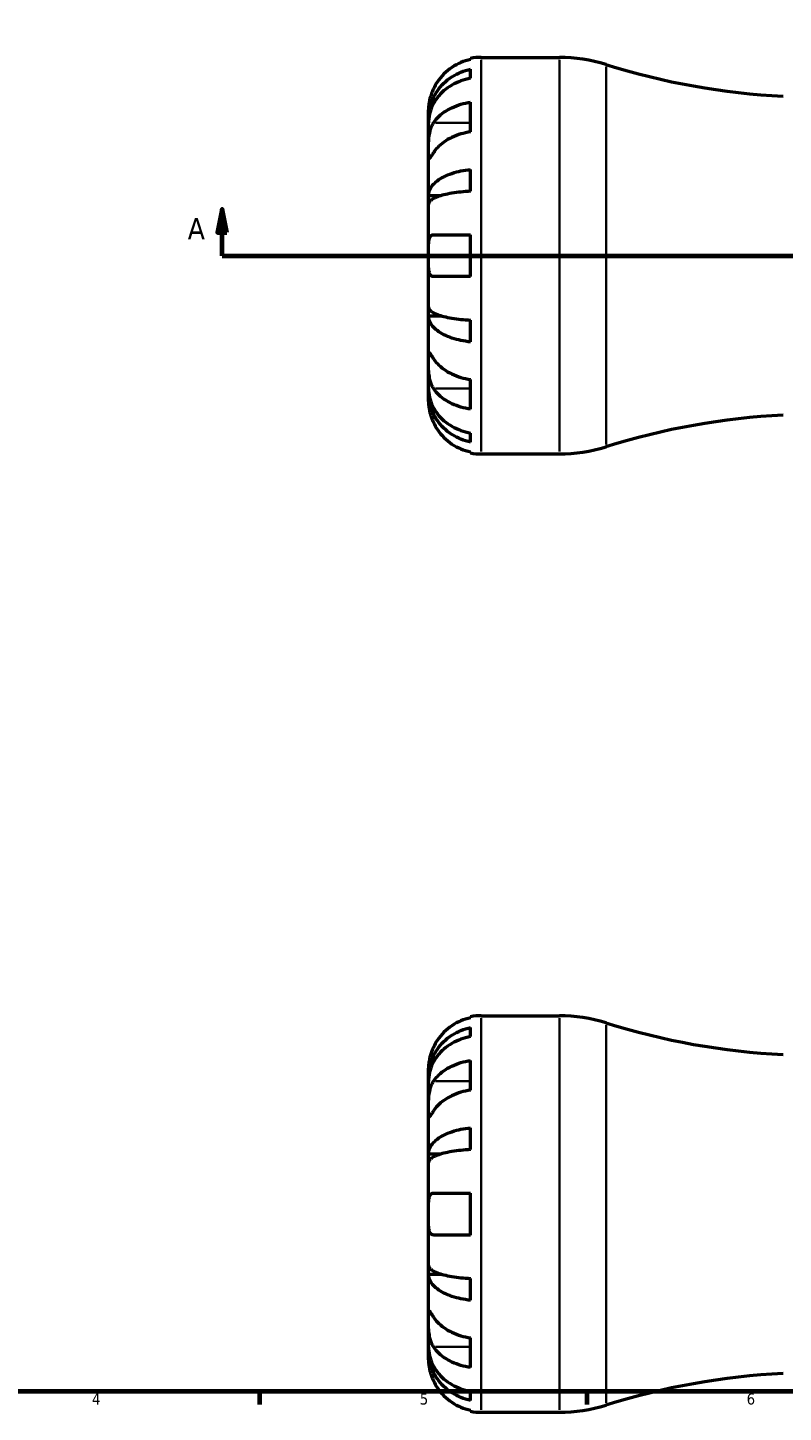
# Model space of a CAD drawing. Header units: millimetres. Extents: x -83 to 902, y -42 to 599.
# Tile 2 of 6: x 231 to 393, y 16 to 312. Entities that reach past the tile are written whole.
import ezdxf

# ---------------------------------------------------------------- set-up
doc = ezdxf.new("R2010")
doc.units = ezdxf.units.MM
for name, color, linetype, lineweight in [('Border (ANSI)', 7, 'Continuous', 70), ('Section Line (ANSI)', 7, 'Continuous', 70), ('Visible (ANSI)', 7, 'Continuous', 50), ('Visible Narrow (ANSI)', 7, 'Continuous', 35)]:
    doc.layers.add(name, color=color, linetype=linetype, lineweight=lineweight)
doc.styles.add('Label Text (ANSI)', font='tahoma.ttf')
doc.styles.add('Note Text (ANSI)', font='tahoma.ttf')

# ---------------------------------------------------------------- blocks, each defined once
blk = doc.blocks.new('Borders Default Border')
at = {"layer": 'Border (ANSI)'}
for p, q in [((280.33, 20), (280.33, 17.2)), ((350.42, 20), (350.42, 17.2))]:
    blk.add_line(p, q, dxfattribs=at)
at = {"layer": 'Border (ANSI)', "flags": 128}
blk.add_lwpolyline([(20, 20), (20, 574), (821, 574), (821, 20), (20, 20)], dxfattribs=at)
at = {"layer": 'Border (ANSI)', "color": 5, "true_color": 0x0000ff, "char_height": 2.4, "attachment_point": 7, "style": 'Note Text (ANSI)'}
for s, insert in [('4', (244.45, 17.2)), ('5', (314.67, 17.15)), ('6', (384.69, 17.15))]:
    blk.add_mtext(s, dxfattribs=dict(at, insert=insert))
blk = doc.blocks.new('2dTransSection0')
at = {"layer": 'Section Line (ANSI)', "linetype": 'Continuous'}
for p, q in [((272.31, 273.43), (271.31, 268.43)), ((272.31, 268.43), (272.31, 273.43)), ((273.31, 268.43), (272.31, 273.43)), ((527.76, 273.43), (526.76, 268.43)), ((527.76, 268.43), (527.76, 273.43)), ((528.76, 268.43), (527.76, 273.43)), ((271.31, 268.43), (273.31, 268.43)), ((272.31, 263.43), (272.31, 268.43)), ((526.76, 268.43), (528.76, 268.43)), ((527.76, 263.43), (527.76, 268.43)), ((272.31, 263.43), (281.78, 263.43)), ((518.29, 263.43), (527.76, 263.43))]:
    blk.add_line(p, q, dxfattribs=at)
at = {"layer": 'Section Line (ANSI)'}
blk.add_line((272.31, 263.43), (527.76, 263.43), dxfattribs=at)
at = {"layer": 'Section Line (ANSI)', "linetype": 'Continuous', "flags": 128}
for points in [[(273.31, 268.43), (272.31, 273.43), (271.31, 268.43), (273.31, 268.43)], [(528.76, 268.43), (527.76, 273.43), (526.76, 268.43), (528.76, 268.43)]]:
    blk.add_lwpolyline(points, dxfattribs=at)
at = {"layer": 'Section Line (ANSI)'}
for points in [[(273.31, 268.43), (272.31, 273.43), (271.31, 268.43), (273.31, 268.43)], [(528.76, 268.43), (527.76, 273.43), (526.76, 268.43), (528.76, 268.43)]]:
    blk.add_solid(points, dxfattribs=at)
at = {"layer": 'Section Line (ANSI)', "char_height": 4.57, "attachment_point": 7, "style": 'Label Text (ANSI)'}
for insert in [(264.95, 266.93), (531.23, 266.93)]:
    blk.add_mtext('A', dxfattribs=dict(at, insert=insert))

msp = doc.modelspace()

# ---------------------------------------------------------------- linework, layer by layer
at = {"layer": 'Visible (ANSI)'}
for p, q in [((325.53, 305.46), (325.53, 305.7)), ((327.78, 305.93), (344.56, 305.93)), ((325.53, 301.44), (325.53, 303.38)), ((316.53, 292.67), (316.53, 294.68)), ((325.53, 289.97), (325.53, 296.33)), ((316.53, 291.9), (316.53, 292.67)), ((316.53, 292.67), (316.57, 292.67)), ((316.53, 285.52), (316.53, 291.9)), ((316.53, 276.3), (316.53, 285.52)), ((325.53, 277.23), (325.53, 281.92)), ((316.53, 274.46), (316.53, 276.3)), ((316.53, 276.3), (319.26, 276.3)), ((316.53, 263.43), (316.53, 274.46)), ((317.6, 267.93), (325.53, 267.93)), ((325.53, 258.93), (325.53, 267.93)), ((316.53, 252.4), (316.53, 263.43)), ((325.53, 258.93), (317.6, 258.93)), ((316.53, 250.55), (316.53, 252.4)), ((316.53, 241.33), (316.53, 250.55)), ((316.53, 250.55), (319.26, 250.55)), ((325.53, 244.93), (325.53, 249.63)), ((316.53, 234.95), (316.53, 241.33)), ((316.53, 234.19), (316.53, 234.95)), ((325.53, 230.52), (325.53, 236.89)), ((316.53, 232.18), (316.53, 234.19)), ((316.53, 234.19), (316.57, 234.19)), ((325.53, 223.47), (325.53, 225.42)), ((325.53, 221.15), (325.53, 221.39)), ((327.78, 220.93), (344.56, 220.93)), ((325.53, 100.06), (325.53, 100.3)), ((325.53, 96.04), (325.53, 97.99)), ((327.78, 100.53), (344.56, 100.53)), ((316.53, 87.27), (316.53, 89.28)), ((325.53, 84.57), (325.53, 90.93)), ((316.53, 86.5), (316.53, 87.27)), ((316.53, 87.27), (316.57, 87.27)), ((316.53, 80.13), (316.53, 86.5)), ((316.53, 70.91), (316.53, 80.13)), ((325.53, 71.83), (325.53, 76.52)), ((316.53, 69.06), (316.53, 70.91)), ((316.53, 70.91), (319.26, 70.91)), ((316.53, 58.03), (316.53, 69.06)), ((317.6, 62.53), (325.53, 62.53)), ((325.53, 53.53), (325.53, 62.53)), ((316.53, 47), (316.53, 58.03)), ((325.53, 53.53), (317.6, 53.53)), ((316.53, 45.15), (316.53, 47)), ((316.53, 35.93), (316.53, 45.15)), ((316.53, 45.15), (319.26, 45.15)), ((325.53, 39.53), (325.53, 44.23)), ((316.53, 29.56), (316.53, 35.93)), ((325.53, 25.13), (325.53, 31.49)), ((316.53, 28.79), (316.53, 29.56)), ((316.53, 26.78), (316.53, 28.79)), ((316.53, 28.79), (316.57, 28.79)), ((325.53, 18.07), (325.53, 20.02)), ((325.53, 15.76), (325.53, 16)), ((327.78, 15.53), (344.56, 15.53))]:
    msp.add_line(p, q, dxfattribs=at)
for centre, radius, start, end in [((327.78, 294.68), 11.25, 90, 101.537), ((344.56, 272.53), 33.4, 72.5785, 90), ((400.03, 449.33), 151.9, 252.5785, 267.1698), ((400.03, 77.53), 151.9, 92.8302, 107.4215), ((327.78, 232.18), 11.25, 258.463, 270), ((344.56, 254.33), 33.4, 270, 287.4215), ((327.78, 89.28), 11.25, 90, 101.537), ((344.56, 67.13), 33.4, 72.5785, 90), ((400.03, 243.93), 151.9, 252.5785, 267.1698), ((400.03, -127.87), 151.9, 92.8302, 107.4215), ((327.78, 26.78), 11.25, 258.463, 270), ((344.56, 48.93), 33.4, 270, 287.4215)]:
    msp.add_arc(centre, radius, start, end, dxfattribs=at)
for points, knots in [([(316.53, 292.67), (316.53, 293.34), (316.6, 294.08), (316.9, 295.53), (317.13, 296.24), (317.66, 297.49), (318.01, 298.14), (318.86, 299.36), (319.34, 299.93), (320.33, 300.89), (320.91, 301.36), (322.17, 302.17), (322.84, 302.52), (324.11, 303.03), (324.81, 303.24), (325.53, 303.38)], [5.016117, 5.016117, 5.016117, 5.016117, 5.225788, 5.225788, 5.435459, 5.435459, 5.644344, 5.644344, 5.853229, 5.853229, 6.061567, 6.061567, 6.269906, 6.269906, 6.472482, 6.472482, 6.472482, 6.472482]), ([(325.53, 305.46), (324.81, 305.31), (324.11, 305.09), (322.85, 304.56), (322.17, 304.21), (320.92, 303.37), (320.33, 302.88), (319.35, 301.89), (318.86, 301.3), (318.12, 300.19), (317.83, 299.68), (317.6, 299.18)], [0.2134384, 0.2134384, 0.2134384, 0.2134384, 0.4155998, 0.4155998, 0.6240004, 0.6240004, 0.8324011, 0.8324011, 1.0417882, 1.0417882, 1.2012424, 1.2012424, 1.2012424, 1.2012424]), ([(325.53, 301.44), (324.81, 301.31), (324.11, 301.12), (322.84, 300.67), (322.17, 300.36), (320.91, 299.64), (320.33, 299.22), (319.34, 298.37), (318.86, 297.86), (318.01, 296.77), (317.66, 296.19), (317.13, 295.08), (316.9, 294.45), (316.6, 293.16), (316.53, 292.5), (316.53, 291.9)], [0.213434, 0.213434, 0.213434, 0.213434, 0.41601, 0.41601, 0.624348, 0.624348, 0.832687, 0.832687, 1.041572, 1.041572, 1.250457, 1.250457, 1.460128, 1.460128, 1.669799, 1.669799, 1.669799, 1.669799]), ([(317.6, 299.18), (317.45, 298.85), (317.31, 298.52), (317.05, 297.81), (316.94, 297.44), (316.75, 296.68), (316.68, 296.31), (316.57, 295.57), (316.55, 295.25), (316.53, 294.8), (316.53, 294.68), (316.53, 294.68)], [-0.7250316, -0.7250316, -0.7250316, -0.7250316, -0.617671, -0.617671, -0.4930824, -0.4930824, -0.3529803, -0.3529803, -0.1786805, -0.1786805, 0, 0, 0, 0]), ([(317.6, 291.89), (317.83, 292.24), (318.12, 292.6), (318.86, 293.39), (319.35, 293.81), (320.33, 294.5), (320.92, 294.85), (322.17, 295.45), (322.85, 295.7), (324.11, 296.07), (324.81, 296.23), (325.53, 296.33)], [5.5022719, 5.5022719, 5.5022719, 5.5022719, 5.6617261, 5.6617261, 5.8711132, 5.8711132, 6.0795138, 6.0795138, 6.2879145, 6.2879145, 6.4900758, 6.4900758, 6.4900758, 6.4900758]), ([(316.53, 285.52), (316.53, 285.77), (316.53, 286.03), (316.54, 286.63), (316.54, 286.96), (316.56, 287.77), (316.58, 288.26), (316.68, 289.21), (316.76, 289.67), (316.94, 290.4), (317.02, 290.69), (317.23, 291.21), (317.34, 291.45), (317.51, 291.74), (317.55, 291.82), (317.6, 291.89)], [0, 0, 0, 0, 0.1023049, 0.1023049, 0.2116531, 0.2116531, 0.3586874, 0.3586874, 0.4986154, 0.4986154, 0.596139, 0.596139, 0.690343, 0.690343, 0.7235503, 0.7235503, 0.7235503, 0.7235503]), ([(325.53, 289.97), (324.81, 289.86), (324.11, 289.7), (322.84, 289.33), (322.16, 289.08), (320.9, 288.48), (320.32, 288.13), (319.34, 287.43), (318.85, 287.02), (318.11, 286.23), (317.83, 285.88), (317.6, 285.52)], [0.213454, 0.213454, 0.213454, 0.213454, 0.4164085, 0.4164085, 0.6252168, 0.6252168, 0.8340252, 0.8340252, 1.0430088, 1.0430088, 1.2012367, 1.2012367, 1.2012367, 1.2012367]), ([(317.6, 285.52), (317.54, 285.44), (317.49, 285.35), (317.31, 285.08), (317.2, 284.92), (317, 284.62), (316.91, 284.49), (316.74, 284.27), (316.67, 284.2), (316.57, 284.21), (316.55, 284.33), (316.53, 284.77), (316.53, 285.1), (316.53, 285.52)], [-0.7247441, -0.7247441, -0.7247441, -0.7247441, -0.6829269, -0.6829269, -0.5894676, -0.5894676, -0.4901439, -0.4901439, -0.3493352, -0.3493352, -0.178565, -0.178565, 0, 0, 0, 0]), ([(316.53, 276.3), (316.53, 276.66), (316.6, 277.05), (316.9, 277.8), (317.13, 278.18), (317.66, 278.83), (318.01, 279.17), (318.86, 279.82), (319.34, 280.11), (320.33, 280.61), (320.91, 280.86), (322.17, 281.29), (322.84, 281.47), (324.11, 281.73), (324.81, 281.85), (325.53, 281.92)], [5.016117, 5.016117, 5.016117, 5.016117, 5.225788, 5.225788, 5.435459, 5.435459, 5.644344, 5.644344, 5.853229, 5.853229, 6.061567, 6.061567, 6.269906, 6.269906, 6.472482, 6.472482, 6.472482, 6.472482]), ([(325.53, 277.23), (324.81, 277.19), (324.11, 277.14), (322.84, 277), (322.17, 276.92), (320.91, 276.7), (320.33, 276.58), (319.34, 276.34), (318.86, 276.19), (318.01, 275.87), (317.66, 275.7), (317.13, 275.38), (316.9, 275.2), (316.6, 274.82), (316.53, 274.63), (316.53, 274.46)], [0.213434, 0.213434, 0.213434, 0.213434, 0.41601, 0.41601, 0.624348, 0.624348, 0.832687, 0.832687, 1.041572, 1.041572, 1.250457, 1.250457, 1.460128, 1.460128, 1.669799, 1.669799, 1.669799, 1.669799]), ([(316.53, 263.43), (316.53, 263.83), (316.53, 264.23), (316.54, 265.04), (316.54, 265.45), (316.59, 266.31), (316.63, 266.74), (316.79, 267.29), (316.86, 267.47), (317.04, 267.71), (317.13, 267.79), (317.34, 267.9), (317.45, 267.92), (317.59, 267.93), (317.59, 267.93), (317.6, 267.93)], [-3.126213, -3.126213, -3.126213, -3.126213, -3.0059213, -3.0059213, -2.8729567, -2.8729567, -2.6978937, -2.6978937, -2.583387, -2.583387, -2.4954757, -2.4954757, -2.4031024, -2.4031024, -2.3983168, -2.3983168, -2.3983168, -2.3983168]), ([(317.6, 258.93), (317.53, 258.93), (317.46, 258.94), (317.28, 258.98), (317.19, 259.03), (317, 259.19), (316.92, 259.31), (316.74, 259.67), (316.67, 259.95), (316.57, 260.7), (316.55, 261.17), (316.53, 262.24), (316.53, 262.83), (316.53, 263.43)], [-0.7196887, -0.7196887, -0.7196887, -0.7196887, -0.6691335, -0.6691335, -0.5844829, -0.5844829, -0.490085, -0.490085, -0.3476599, -0.3476599, -0.1782767, -0.1782767, 0, 0, 0, 0]), ([(316.53, 252.4), (316.53, 252.22), (316.6, 252.03), (316.9, 251.66), (317.13, 251.47), (317.66, 251.15), (318.01, 250.98), (318.86, 250.67), (319.34, 250.52), (320.33, 250.27), (320.91, 250.15), (322.17, 249.94), (322.84, 249.85), (324.11, 249.72), (324.81, 249.66), (325.53, 249.63)], [5.016117, 5.016117, 5.016117, 5.016117, 5.225788, 5.225788, 5.435459, 5.435459, 5.644344, 5.644344, 5.853229, 5.853229, 6.061567, 6.061567, 6.269906, 6.269906, 6.472482, 6.472482, 6.472482, 6.472482]), ([(325.53, 244.93), (324.81, 245.01), (324.11, 245.12), (322.84, 245.39), (322.17, 245.57), (320.91, 245.99), (320.33, 246.24), (319.34, 246.74), (318.86, 247.04), (318.01, 247.68), (317.66, 248.02), (317.13, 248.68), (316.9, 249.05), (316.6, 249.81), (316.53, 250.2), (316.53, 250.55)], [0.213434, 0.213434, 0.213434, 0.213434, 0.41601, 0.41601, 0.624348, 0.624348, 0.832687, 0.832687, 1.041572, 1.041572, 1.250457, 1.250457, 1.460128, 1.460128, 1.669799, 1.669799, 1.669799, 1.669799]), ([(316.53, 241.33), (316.53, 241.57), (316.53, 241.78), (316.54, 242.16), (316.54, 242.31), (316.56, 242.58), (316.58, 242.65), (316.68, 242.64), (316.76, 242.57), (316.94, 242.33), (317.02, 242.2), (317.23, 241.9), (317.34, 241.73), (317.51, 241.47), (317.55, 241.4), (317.6, 241.33)], [0, 0, 0, 0, 0.1023049, 0.1023049, 0.2116531, 0.2116531, 0.3586874, 0.3586874, 0.4986154, 0.4986154, 0.596139, 0.596139, 0.690343, 0.690343, 0.7235503, 0.7235503, 0.7235503, 0.7235503]), ([(317.6, 234.97), (317.54, 235.06), (317.49, 235.15), (317.31, 235.47), (317.2, 235.71), (317, 236.24), (316.91, 236.53), (316.74, 237.28), (316.67, 237.74), (316.57, 238.77), (316.55, 239.33), (316.53, 240.41), (316.53, 240.91), (316.53, 241.33)], [-0.7247441, -0.7247441, -0.7247441, -0.7247441, -0.6829269, -0.6829269, -0.5894676, -0.5894676, -0.4901439, -0.4901439, -0.3493352, -0.3493352, -0.178565, -0.178565, 0, 0, 0, 0]), ([(317.6, 241.33), (317.83, 240.98), (318.11, 240.62), (318.85, 239.84), (319.34, 239.42), (320.32, 238.72), (320.9, 238.37), (322.16, 237.78), (322.84, 237.52), (324.11, 237.15), (324.81, 236.99), (325.53, 236.89)], [5.5022777, 5.5022777, 5.5022777, 5.5022777, 5.6605055, 5.6605055, 5.8694891, 5.8694891, 6.0782975, 6.0782975, 6.2871059, 6.2871059, 6.4900603, 6.4900603, 6.4900603, 6.4900603]), ([(316.53, 234.95), (316.53, 234.35), (316.6, 233.69), (316.9, 232.41), (317.13, 231.77), (317.66, 230.66), (318.01, 230.08), (318.86, 228.99), (319.34, 228.49), (320.33, 227.64), (320.91, 227.22), (322.17, 226.49), (322.84, 226.19), (324.11, 225.73), (324.81, 225.54), (325.53, 225.42)], [5.016117, 5.016117, 5.016117, 5.016117, 5.225788, 5.225788, 5.435459, 5.435459, 5.644344, 5.644344, 5.853229, 5.853229, 6.061567, 6.061567, 6.269906, 6.269906, 6.472482, 6.472482, 6.472482, 6.472482]), ([(325.53, 230.52), (324.81, 230.63), (324.11, 230.79), (322.85, 231.16), (322.17, 231.41), (320.92, 232), (320.33, 232.35), (319.35, 233.05), (318.86, 233.46), (318.12, 234.25), (317.83, 234.61), (317.6, 234.97)], [0.2134384, 0.2134384, 0.2134384, 0.2134384, 0.4155998, 0.4155998, 0.6240004, 0.6240004, 0.8324011, 0.8324011, 1.0417882, 1.0417882, 1.2012424, 1.2012424, 1.2012424, 1.2012424]), ([(325.53, 223.47), (324.81, 223.61), (324.11, 223.83), (322.84, 224.34), (322.17, 224.68), (320.91, 225.5), (320.33, 225.97), (319.34, 226.92), (318.86, 227.49), (318.01, 228.71), (317.66, 229.37), (317.13, 230.62), (316.9, 231.33), (316.6, 232.77), (316.53, 233.51), (316.53, 234.19)], [0.213434, 0.213434, 0.213434, 0.213434, 0.41601, 0.41601, 0.624348, 0.624348, 0.832687, 0.832687, 1.041572, 1.041572, 1.250457, 1.250457, 1.460128, 1.460128, 1.669799, 1.669799, 1.669799, 1.669799]), ([(316.53, 232.18), (316.53, 232.18), (316.53, 232.12), (316.54, 231.9), (316.54, 231.72), (316.59, 231.18), (316.63, 230.78), (316.79, 230.01), (316.86, 229.69), (317.04, 229.09), (317.13, 228.82), (317.34, 228.28), (317.45, 228), (317.59, 227.71), (317.59, 227.69), (317.6, 227.68)], [-3.126213, -3.126213, -3.126213, -3.126213, -3.0059213, -3.0059213, -2.8729567, -2.8729567, -2.6978937, -2.6978937, -2.583387, -2.583387, -2.4954757, -2.4954757, -2.4031024, -2.4031024, -2.3983168, -2.3983168, -2.3983168, -2.3983168]), ([(317.6, 227.68), (317.83, 227.18), (318.12, 226.67), (318.86, 225.55), (319.35, 224.96), (320.33, 223.98), (320.92, 223.49), (322.17, 222.64), (322.85, 222.29), (324.11, 221.76), (324.81, 221.54), (325.53, 221.39)], [5.502273, 5.502273, 5.502273, 5.502273, 5.6617271, 5.6617271, 5.8711142, 5.8711142, 6.0795149, 6.0795149, 6.2879156, 6.2879156, 6.4900769, 6.4900769, 6.4900769, 6.4900769]), ([(316.53, 87.27), (316.53, 87.94), (316.6, 88.68), (316.9, 90.13), (317.13, 90.84), (317.66, 92.09), (318.01, 92.74), (318.86, 93.97), (319.34, 94.53), (320.33, 95.49), (320.91, 95.96), (322.17, 96.78), (322.84, 97.12), (324.11, 97.63), (324.81, 97.84), (325.53, 97.99)], [5.016117, 5.016117, 5.016117, 5.016117, 5.225788, 5.225788, 5.435459, 5.435459, 5.644344, 5.644344, 5.853229, 5.853229, 6.061567, 6.061567, 6.269906, 6.269906, 6.472482, 6.472482, 6.472482, 6.472482]), ([(325.53, 100.06), (324.81, 99.91), (324.11, 99.69), (322.85, 99.17), (322.17, 98.81), (320.92, 97.97), (320.33, 97.48), (319.35, 96.49), (318.86, 95.9), (318.12, 94.79), (317.83, 94.28), (317.6, 93.78)], [0.2134384, 0.2134384, 0.2134384, 0.2134384, 0.4155998, 0.4155998, 0.6240004, 0.6240004, 0.8324011, 0.8324011, 1.0417882, 1.0417882, 1.2012424, 1.2012424, 1.2012424, 1.2012424]), ([(325.53, 96.04), (324.81, 95.91), (324.11, 95.72), (322.84, 95.27), (322.17, 94.96), (320.91, 94.24), (320.33, 93.82), (319.34, 92.97), (318.86, 92.46), (318.01, 91.38), (317.66, 90.79), (317.13, 89.68), (316.9, 89.05), (316.6, 87.76), (316.53, 87.1), (316.53, 86.5)], [0.213434, 0.213434, 0.213434, 0.213434, 0.41601, 0.41601, 0.624348, 0.624348, 0.832687, 0.832687, 1.041572, 1.041572, 1.250457, 1.250457, 1.460128, 1.460128, 1.669799, 1.669799, 1.669799, 1.669799]), ([(317.6, 93.78), (317.53, 93.62), (317.46, 93.47), (317.28, 93.05), (317.19, 92.78), (317, 92.23), (316.92, 91.95), (316.74, 91.26), (316.67, 90.88), (316.57, 90.16), (316.55, 89.84), (316.53, 89.4), (316.53, 89.28), (316.53, 89.28)], [-0.7196887, -0.7196887, -0.7196887, -0.7196887, -0.6691335, -0.6691335, -0.5844829, -0.5844829, -0.490085, -0.490085, -0.3476599, -0.3476599, -0.1782767, -0.1782767, 0, 0, 0, 0]), ([(317.6, 86.49), (317.83, 86.84), (318.11, 87.2), (318.85, 87.98), (319.34, 88.4), (320.32, 89.1), (320.9, 89.45), (322.16, 90.04), (322.84, 90.3), (324.11, 90.67), (324.81, 90.83), (325.53, 90.93)], [5.5022777, 5.5022777, 5.5022777, 5.5022777, 5.6605055, 5.6605055, 5.8694891, 5.8694891, 6.0782975, 6.0782975, 6.2871059, 6.2871059, 6.4900603, 6.4900603, 6.4900603, 6.4900603]), ([(316.53, 80.13), (316.53, 80.37), (316.53, 80.63), (316.54, 81.23), (316.54, 81.56), (316.56, 82.38), (316.58, 82.86), (316.68, 83.81), (316.76, 84.27), (316.94, 85), (317.02, 85.29), (317.23, 85.81), (317.34, 86.05), (317.51, 86.35), (317.55, 86.42), (317.6, 86.49)], [0, 0, 0, 0, 0.1023049, 0.1023049, 0.2116531, 0.2116531, 0.3586874, 0.3586874, 0.4986154, 0.4986154, 0.596139, 0.596139, 0.690343, 0.690343, 0.7235503, 0.7235503, 0.7235503, 0.7235503]), ([(325.53, 84.57), (324.81, 84.46), (324.11, 84.31), (322.85, 83.94), (322.17, 83.68), (320.92, 83.09), (320.33, 82.74), (319.35, 82.04), (318.86, 81.63), (318.12, 80.84), (317.83, 80.48), (317.6, 80.13)], [0.2134384, 0.2134384, 0.2134384, 0.2134384, 0.4155998, 0.4155998, 0.6240004, 0.6240004, 0.8324011, 0.8324011, 1.0417882, 1.0417882, 1.2012424, 1.2012424, 1.2012424, 1.2012424]), ([(317.6, 80.13), (317.54, 80.04), (317.49, 79.95), (317.31, 79.68), (317.2, 79.52), (317, 79.22), (316.91, 79.09), (316.74, 78.87), (316.67, 78.8), (316.57, 78.82), (316.55, 78.93), (316.53, 79.37), (316.53, 79.7), (316.53, 80.13)], [-0.7247441, -0.7247441, -0.7247441, -0.7247441, -0.6829269, -0.6829269, -0.5894676, -0.5894676, -0.4901439, -0.4901439, -0.3493352, -0.3493352, -0.178565, -0.178565, 0, 0, 0, 0]), ([(316.53, 70.91), (316.53, 71.26), (316.6, 71.65), (316.9, 72.41), (317.13, 72.78), (317.66, 73.43), (318.01, 73.78), (318.86, 74.42), (319.34, 74.71), (320.33, 75.21), (320.91, 75.46), (322.17, 75.89), (322.84, 76.07), (324.11, 76.34), (324.81, 76.45), (325.53, 76.52)], [5.016117, 5.016117, 5.016117, 5.016117, 5.225788, 5.225788, 5.435459, 5.435459, 5.644344, 5.644344, 5.853229, 5.853229, 6.061567, 6.061567, 6.269906, 6.269906, 6.472482, 6.472482, 6.472482, 6.472482]), ([(325.53, 71.83), (324.81, 71.79), (324.11, 71.74), (322.84, 71.61), (322.17, 71.52), (320.91, 71.31), (320.33, 71.18), (319.34, 70.94), (318.86, 70.79), (318.01, 70.47), (317.66, 70.3), (317.13, 69.98), (316.9, 69.8), (316.6, 69.42), (316.53, 69.23), (316.53, 69.06)], [0.213434, 0.213434, 0.213434, 0.213434, 0.41601, 0.41601, 0.624348, 0.624348, 0.832687, 0.832687, 1.041572, 1.041572, 1.250457, 1.250457, 1.460128, 1.460128, 1.669799, 1.669799, 1.669799, 1.669799]), ([(316.53, 58.03), (316.53, 58.43), (316.53, 58.83), (316.54, 59.64), (316.54, 60.05), (316.59, 60.92), (316.63, 61.34), (316.79, 61.89), (316.86, 62.07), (317.04, 62.31), (317.13, 62.39), (317.34, 62.5), (317.45, 62.53), (317.59, 62.53), (317.59, 62.53), (317.6, 62.53)], [-3.126213, -3.126213, -3.126213, -3.126213, -3.0059213, -3.0059213, -2.8729567, -2.8729567, -2.6978937, -2.6978937, -2.583387, -2.583387, -2.4954757, -2.4954757, -2.4031024, -2.4031024, -2.3983168, -2.3983168, -2.3983168, -2.3983168]), ([(317.6, 53.53), (317.53, 53.53), (317.46, 53.54), (317.28, 53.58), (317.19, 53.63), (317, 53.79), (316.92, 53.91), (316.74, 54.27), (316.67, 54.55), (316.57, 55.3), (316.55, 55.77), (316.53, 56.85), (316.53, 57.43), (316.53, 58.03)], [-0.7196887, -0.7196887, -0.7196887, -0.7196887, -0.6691335, -0.6691335, -0.5844829, -0.5844829, -0.490085, -0.490085, -0.3476599, -0.3476599, -0.1782767, -0.1782767, 0, 0, 0, 0]), ([(316.53, 47), (316.53, 46.82), (316.6, 46.63), (316.9, 46.26), (317.13, 46.08), (317.66, 45.75), (318.01, 45.58), (318.86, 45.27), (319.34, 45.12), (320.33, 44.87), (320.91, 44.75), (322.17, 44.54), (322.84, 44.45), (324.11, 44.32), (324.81, 44.27), (325.53, 44.23)], [5.016117, 5.016117, 5.016117, 5.016117, 5.225788, 5.225788, 5.435459, 5.435459, 5.644344, 5.644344, 5.853229, 5.853229, 6.061567, 6.061567, 6.269906, 6.269906, 6.472482, 6.472482, 6.472482, 6.472482]), ([(325.53, 39.53), (324.81, 39.61), (324.11, 39.72), (322.84, 39.99), (322.17, 40.17), (320.91, 40.6), (320.33, 40.84), (319.34, 41.34), (318.86, 41.64), (318.01, 42.28), (317.66, 42.63), (317.13, 43.28), (316.9, 43.65), (316.6, 44.41), (316.53, 44.8), (316.53, 45.15)], [0.213434, 0.213434, 0.213434, 0.213434, 0.41601, 0.41601, 0.624348, 0.624348, 0.832687, 0.832687, 1.041572, 1.041572, 1.250457, 1.250457, 1.460128, 1.460128, 1.669799, 1.669799, 1.669799, 1.669799]), ([(316.53, 35.93), (316.53, 36.17), (316.53, 36.39), (316.54, 36.76), (316.54, 36.91), (316.56, 37.18), (316.58, 37.25), (316.68, 37.25), (316.76, 37.17), (316.94, 36.93), (317.02, 36.8), (317.23, 36.5), (317.34, 36.33), (317.51, 36.07), (317.55, 36), (317.6, 35.93)], [0, 0, 0, 0, 0.1023049, 0.1023049, 0.2116531, 0.2116531, 0.3586874, 0.3586874, 0.4986154, 0.4986154, 0.596139, 0.596139, 0.690343, 0.690343, 0.7235503, 0.7235503, 0.7235503, 0.7235503]), ([(317.6, 29.57), (317.54, 29.66), (317.49, 29.75), (317.31, 30.07), (317.2, 30.31), (317, 30.84), (316.91, 31.14), (316.74, 31.88), (316.67, 32.34), (316.57, 33.37), (316.55, 33.94), (316.53, 35.01), (316.53, 35.51), (316.53, 35.93)], [-0.7247441, -0.7247441, -0.7247441, -0.7247441, -0.6829269, -0.6829269, -0.5894676, -0.5894676, -0.4901439, -0.4901439, -0.3493352, -0.3493352, -0.178565, -0.178565, 0, 0, 0, 0]), ([(317.6, 35.93), (317.83, 35.58), (318.11, 35.22), (318.85, 34.44), (319.34, 34.02), (320.32, 33.32), (320.9, 32.98), (322.16, 32.38), (322.84, 32.13), (324.11, 31.75), (324.81, 31.59), (325.53, 31.49)], [5.5022777, 5.5022777, 5.5022777, 5.5022777, 5.6605055, 5.6605055, 5.8694891, 5.8694891, 6.0782975, 6.0782975, 6.2871059, 6.2871059, 6.4900603, 6.4900603, 6.4900603, 6.4900603]), ([(316.53, 29.56), (316.53, 28.95), (316.6, 28.3), (316.9, 27.01), (317.13, 26.38), (317.66, 25.27), (318.01, 24.69), (318.85, 23.6), (319.34, 23.09), (320.32, 22.24), (320.9, 21.82), (322.16, 21.1), (322.84, 20.79), (324.11, 20.34), (324.81, 20.14), (325.53, 20.02)], [5.016117, 5.016117, 5.016117, 5.016117, 5.225562, 5.225562, 5.435008, 5.435008, 5.643669, 5.643669, 5.85233, 5.85233, 6.060893, 6.060893, 6.269457, 6.269457, 6.472473, 6.472473, 6.472473, 6.472473]), ([(325.53, 18.07), (324.81, 18.22), (324.11, 18.43), (322.84, 18.94), (322.17, 19.28), (320.91, 20.1), (320.33, 20.57), (319.34, 21.52), (318.86, 22.09), (318.01, 23.31), (317.66, 23.97), (317.13, 25.22), (316.9, 25.93), (316.6, 27.37), (316.53, 28.11), (316.53, 28.79)], [0.213434, 0.213434, 0.213434, 0.213434, 0.41601, 0.41601, 0.624348, 0.624348, 0.832687, 0.832687, 1.041572, 1.041572, 1.250457, 1.250457, 1.460128, 1.460128, 1.669799, 1.669799, 1.669799, 1.669799]), ([(316.53, 26.78), (316.53, 26.78), (316.53, 26.73), (316.54, 26.5), (316.54, 26.32), (316.59, 25.78), (316.63, 25.38), (316.79, 24.61), (316.86, 24.29), (317.04, 23.69), (317.13, 23.42), (317.34, 22.88), (317.45, 22.6), (317.59, 22.31), (317.59, 22.29), (317.6, 22.28)], [-3.126213, -3.126213, -3.126213, -3.126213, -3.0059213, -3.0059213, -2.8729567, -2.8729567, -2.6978937, -2.6978937, -2.583387, -2.583387, -2.4954757, -2.4954757, -2.4031024, -2.4031024, -2.3983168, -2.3983168, -2.3983168, -2.3983168]), ([(325.53, 25.13), (324.81, 25.23), (324.11, 25.39), (322.85, 25.76), (322.17, 26.01), (320.92, 26.61), (320.33, 26.95), (319.35, 27.65), (318.86, 28.07), (318.12, 28.85), (317.83, 29.21), (317.6, 29.57)], [0.2134384, 0.2134384, 0.2134384, 0.2134384, 0.4155998, 0.4155998, 0.6240004, 0.6240004, 0.8324011, 0.8324011, 1.0417882, 1.0417882, 1.2012424, 1.2012424, 1.2012424, 1.2012424]), ([(317.6, 22.28), (317.83, 21.78), (318.12, 21.27), (318.86, 20.15), (319.35, 19.57), (320.33, 18.58), (320.92, 18.09), (322.17, 17.25), (322.85, 16.89), (324.11, 16.37), (324.81, 16.14), (325.53, 16)], [5.5022719, 5.5022719, 5.5022719, 5.5022719, 5.6617261, 5.6617261, 5.8711132, 5.8711132, 6.0795138, 6.0795138, 6.2879145, 6.2879145, 6.4900758, 6.4900758, 6.4900758, 6.4900758])]:
    msp.add_open_spline(points, degree=3, knots=knots, dxfattribs=at)
at = {"layer": 'Visible Narrow (ANSI)'}
for p, q in [((327.78, 221.45), (327.78, 305.4)), ((344.56, 221.45), (344.56, 305.4)), ((354.56, 303.89), (354.56, 222.96)), ((318, 291.89), (325.14, 291.89)), ((318, 234.97), (325.14, 234.97)), ((327.78, 16.05), (327.78, 100.01)), ((344.56, 16.05), (344.56, 100.01)), ((354.56, 98.49), (354.56, 17.57)), ((318, 86.49), (325.14, 86.49)), ((318, 29.57), (325.14, 29.57))]:
    msp.add_line(p, q, dxfattribs=at)

# ---------------------------------------------------------------- block references
msp.add_blockref('Borders Default Border', (0, 0))
at = {"layer": 'Section Line (ANSI)'}
msp.add_blockref('2dTransSection0', (0, 0), dxfattribs=at)

doc.saveas('drawing.dxf')
